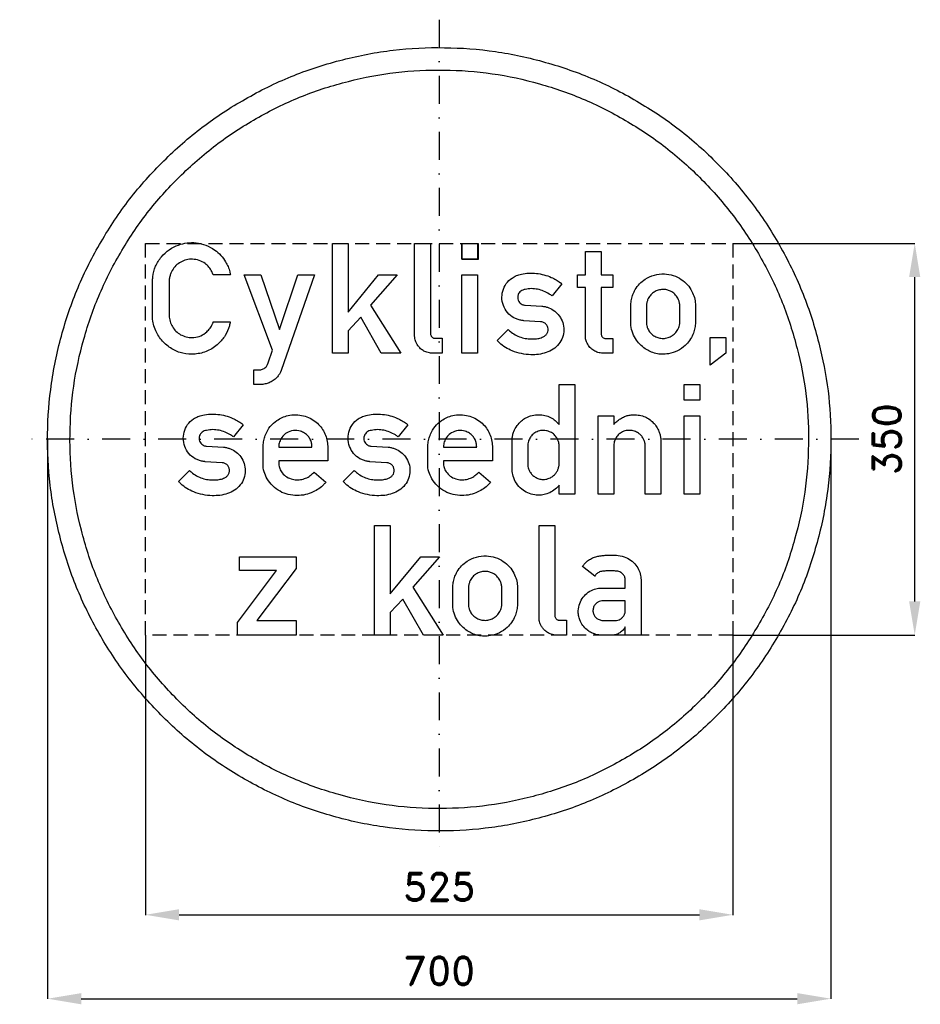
# Model space of a CAD drawing. Header units: millimetres. Extents: x -375 to 430, y -505 to 375.
import ezdxf

# ---------------------------------------------------------------- set-up
doc = ezdxf.new("R2010")
doc.units = ezdxf.units.MM
doc.header["$LTSCALE"] = 5
doc.linetypes.add('ČERCHOVANÁX2', pattern=[2, 1, -0.5, 0, -0.5])
doc.linetypes.add('ČÁRKOVANÁX2', pattern=[1.5, 1, -0.5])
doc.layers.add('Kóty', color=2, linetype='Continuous')
doc.layers.add('Značka', color=7, linetype='Continuous')
doc.styles.get("Standard").update_dxf_attribs({"font": 'romand.shx', "height": 25})
doc.dimstyles.get("Standard").update_dxf_attribs({"dimtxt": 25, "dimasz": 30, "dimexe": 0.18, "dimexo": 0.0625, "dimgap": 12.5, "dimtad": 1, "dimdec": 0, "dimzin": 0, "dimdsep": 46, "dimtxsty": 'Standard', "dimcen": 0.09, "dimadec": 0, "dimazin": 0, "dimtfac": 1, "dimtdec": 0, "dimtofl": 0, "dimtmove": 0, "dimatfit": 3, "dimfxl": 1, "dimtolj": 1, "dimtzin": 0, "dimarcsym": 0})

# ---------------------------------------------------------------- blocks, each defined once
blk = doc.blocks.new('*D2')
at = {"layer": 'Defpoints', "color": 0, "transparency": 16777216}
for p in [(-350.05, 0), (350, -4.58), (350, -500.03)]:
    blk.add_point(p, dxfattribs=at)
at = {"layer": 'Kóty', "color": 0, "lineweight": -2, "transparency": 16777216}
for p, q in [((-350.05, -0.06), (-350.05, -500.21)), ((350, -4.64), (350, -500.21)), ((-320.05, -500.03), (320, -500.03))]:
    blk.add_line(p, q, dxfattribs=at)
at = {"layer": 'Kóty', "color": 0, "transparency": 16777216}
for points in [[(-320.05, -495.03), (-320.05, -505.03), (-350.05, -500.03)], [(320, -495.03), (320, -505.03), (350, -500.03)]]:
    blk.add_solid(points, dxfattribs=at)
at = {"layer": 'Kóty', "color": 0, "transparency": 16777216, "insert": (-0.03, -475.03), "char_height": 25, "attachment_point": 5}
blk.add_mtext('\\A1;700', dxfattribs=at)
blk = doc.blocks.new('*D3')
at = {"layer": 'Defpoints', "color": 0, "transparency": 16777216}
for p in [(-262.5, -175), (262.5, -175), (262.5, -425.03)]:
    blk.add_point(p, dxfattribs=at)
at = {"layer": 'Kóty', "color": 0, "lineweight": -2, "transparency": 16777216}
for p, q in [((-262.5, -175.06), (-262.5, -425.21)), ((262.5, -175.06), (262.5, -425.21)), ((-232.5, -425.03), (232.5, -425.03))]:
    blk.add_line(p, q, dxfattribs=at)
at = {"layer": 'Kóty', "color": 0, "transparency": 16777216}
for points in [[(-232.5, -420.03), (-232.5, -430.03), (-262.5, -425.03)], [(232.5, -420.03), (232.5, -430.03), (262.5, -425.03)]]:
    blk.add_solid(points, dxfattribs=at)
at = {"layer": 'Kóty', "color": 0, "transparency": 16777216, "insert": (0, -400.03), "char_height": 25, "attachment_point": 5}
blk.add_mtext('\\A1;525', dxfattribs=at)
blk = doc.blocks.new('*D4')
at = {"layer": 'Defpoints', "color": 0, "transparency": 16777216}
for p in [(262.5, 175.005), (425, 175.005), (262.5, -174.995)]:
    blk.add_point(p, dxfattribs=at)
at = {"layer": 'Kóty', "color": 0, "lineweight": -2, "transparency": 16777216}
for p, q in [((262.5625, 175.005), (425.18, 175.005)), ((425, -144.995), (425, 145.005)), ((262.5625, -174.995), (425.18, -174.995))]:
    blk.add_line(p, q, dxfattribs=at)
at = {"layer": 'Kóty', "color": 0, "transparency": 16777216}
for points in [[(420, 145.005), (430, 145.005), (425, 175.005)], [(420, -144.995), (430, -144.995), (425, -174.995)]]:
    blk.add_solid(points, dxfattribs=at)
at = {"layer": 'Kóty', "color": 0, "transparency": 16777216, "insert": (400, 0.005), "char_height": 25, "attachment_point": 5, "rotation": 90}
blk.add_mtext('\\A1;350', dxfattribs=at)

msp = doc.modelspace()

# ---------------------------------------------------------------- linework, layer by layer
at = {"layer": 'Značka', "color": 6, "linetype": 'ČERCHOVANÁX2', "lineweight": 25, "ltscale": 5}
for p, q in [((0, 375), (0, -375)), ((375, 0), (-375, 0))]:
    msp.add_line(p, q, dxfattribs=at)
at = {"layer": 'Značka', "color": 5}
for points in [[(350, 0), (350, -2.29), (350, -4.58, -0.032166), (346.5, -50.21, -0.035727), (336.9, -95, -0.036668), (321.8, -138.26, -0.034749), (300.8, -178.95, -0.034042), (275, -216.77, -0.034442), (244.2, -250.71, -0.034555), (209.5, -280.56, -0.034426), (171, -305.37, -0.034386), (129.7, -325.22, -0.034417), (86.2, -339.23, -0.034423), (41.2, -347.72, -0.034416), (-4.6, -349.97, -0.034417), (-50.2, -346.53, -0.034417), (-95, -336.86, -0.034422), (-138.2, -321.72, -0.034426), (-179, -300.79, -0.03442), (-216.8, -274.98, -0.034413), (-250.7, -244.23, -0.034403), (-280.6, -209.5, -0.034421), (-305.4, -171.02, -0.034408), (-325.2, -129.75, -0.034417), (-339.2, -86.15, -0.034422), (-347.7, -41.16, -0.034424), (-350, 4.58, -0.034419), (-346.5, 50.24, -0.034407), (-336.9, 95, -0.034408), (-321.7, 138.22, -0.034422), (-300.8, 178.95, -0.034412), (-275, 216.78, -0.034416), (-244.2, 250.71, -0.034411), (-209.5, 280.56, -0.03441), (-171, 305.37, -0.034413), (-129.8, 325.22, -0.034413), (-86.2, 339.23, -0.034418), (-41.2, 347.72, -0.034415), (4.6, 349.97, -0.034418), (50.2, 346.53, -0.034418), (95, 336.86, -0.034414), (138.2, 321.71, -0.034412), (179, 300.79, -0.034421), (216.8, 274.98, -0.034399), (250.7, 244.23, -0.034428), (280.6, 209.5, -0.034495), (305.4, 171.02, -0.034408), (325.2, 129.76, -0.034092), (339.2, 86.15, -0.032807), (347.5, 43.38, -0.034276), (350, 0)], [(330, 0), (330, -2.16), (330, -4.32, -0.032168), (326.7, -47.34, -0.035741), (317.6, -89.57, -0.03666), (303.4, -130.36, -0.034769), (283.6, -168.73, -0.034042), (259.3, -204.39, -0.034451), (230.3, -236.38, -0.034559), (197.5, -264.53, -0.034429), (161.2, -287.92, -0.034392), (122.3, -306.64, -0.034413), (81.2, -319.85, -0.034423), (38.8, -327.85, -0.034417), (-4.3, -329.97, -0.034415), (-47.4, -326.73, -0.034418), (-89.6, -317.61, -0.034421), (-130.3, -303.33, -0.034415), (-168.7, -283.6, -0.034423), (-204.4, -259.27, -0.034424), (-236.4, -230.27, -0.034421), (-264.5, -197.53, -0.034409), (-287.9, -161.25, -0.034412), (-306.6, -122.34, -0.034389), (-319.8, -81.23, -0.034393), (-327.9, -38.8, -0.034449), (-330, 4.32, -0.03444), (-326.7, 47.37, -0.03441), (-317.6, 89.58, -0.034427), (-303.3, 130.32, -0.034404), (-283.6, 168.73, -0.034412), (-259.3, 204.39, -0.034409), (-230.3, 236.38, -0.034409), (-197.5, 264.53, -0.034411), (-161.2, 287.92, -0.034421), (-122.3, 306.64, -0.034411), (-81.2, 319.85, -0.034423), (-38.8, 327.85, -0.034418), (4.3, 329.97, -0.034417), (47.4, 326.73, -0.034418), (89.6, 317.61, -0.034411), (130.3, 303.33, -0.03442), (168.7, 283.6, -0.034412), (204.4, 259.27, -0.034393), (236.4, 230.27, -0.034412), (264.5, 197.53, -0.03449), (287.9, 161.25, -0.034432), (306.6, 122.35, -0.034062), (319.8, 81.23, -0.032789), (327.7, 40.9, -0.034256), (330, 0)], [(-186.74, 104.96, -0.003816), (-187.12, 103.14, -0.011439), (-187.55, 101.34, -0.074263), (-191.34, 92.63, -0.07334), (-197.54, 85.3, -0.08747), (-207.12, 78.94, -0.087035), (-218.28, 76.2, -0.081784), (-229.04, 76.84, -0.08264), (-239, 80.88, -0.082251), (-247.42, 87.77, -0.076608), (-253.31, 96.98, -0.04905), (-255.43, 102.72, -0.064051), (-256.2, 108.71, -0.006455), (-256.2, 109.43), (-256.19, 110.16), (-256.19, 143.06), (-256.11, 144.05, -0.006078), (-256.02, 145.04, -0.076271), (-253.5, 154.57, -0.07692), (-248.21, 162.99, -0.073289), (-241.39, 169.4, -0.069833), (-233.07, 173.62, -0.059245), (-225.34, 175.52, -0.060628), (-217.4, 175.54, -0.068021), (-208.6, 173.44, -0.066413), (-200.65, 169.09, -0.054), (-195.2, 164.35, -0.055388), (-190.91, 158.56, -0.038274), (-188.74, 154.3, -0.040685), (-187.27, 149.77, -0.009638), (-186.95, 148.36, -0.003213), (-186.67, 146.95), (-202.01, 146.95, 0.005205), (-202.6, 148.42, 0.015619), (-203.26, 149.87, 0.06078), (-205.84, 153.81, 0.062685), (-209.33, 157.02, 0.078732), (-214.58, 159.83, 0.078054), (-220.44, 160.9, 0.073304), (-225.96, 160.41, 0.073372), (-231.11, 158.36, 0.069984), (-235.39, 155.18, 0.07029), (-238.62, 150.96, 0.038764), (-239.93, 148.32, 0.035398), (-240.83, 145.52, 0.02205), (-241.18, 143.92, 0.028822), (-241.36, 142.29, 0.006426), (-241.37, 141.86), (-241.39, 141.42), (-241.39, 110.42), (-241.33, 109.78, 0.005519), (-241.27, 109.14, 0.059571), (-240.14, 104.16, 0.068114), (-237.78, 99.61, 0.072023), (-234.36, 95.71, 0.068624), (-229.98, 92.89, 0.071735), (-224.76, 91.16, 0.073122), (-219.26, 90.99, 0.082628), (-213.15, 92.56, 0.081788), (-207.85, 96.01, 0.058785), (-204.83, 99.28, 0.059236), (-202.68, 103.12, 0.010199), (-202.3, 104.04, 0.003403), (-201.95, 104.96), (-186.74, 104.96)], [(2.52, 76.95), (-6.77, 76.95), (-7.22, 76.98, -0.0053), (-7.68, 77.02, -0.036059), (-9.91, 77.4, -0.038457), (-12.08, 78.11, -0.060837), (-15.23, 79.82, -0.060059), (-17.88, 82.23, -0.04868), (-19.64, 84.55, -0.047567), (-20.91, 87.16, -0.031035), (-21.5, 88.99, -0.030481), (-21.87, 90.87, -0.005556), (-21.93, 91.34), (-21.98, 91.8), (-21.98, 174.96), (-7.92, 174.96), (-7.92, 94.65), (-7.89, 94.35, 0.009036), (-7.85, 94.05, 0.050009), (-7.58, 92.98, 0.066209), (-7.07, 92, 0.072572), (-6.34, 91.17, 0.075776), (-5.41, 90.59, 0.038484), (-4.88, 90.39, 0.032459), (-4.33, 90.27), (-4.08, 90.24), (-3.84, 90.21), (2.52, 90.21), (2.52, 76.95)], [(155.13, 76.96), (146.3, 76.96), (145.61, 77, -0.007839), (144.93, 77.05, -0.063539), (140.9, 77.96, -0.071655), (137.25, 79.9, -0.079315), (133.95, 83, -0.071786), (131.7, 86.95, -0.036584), (131.03, 88.88, -0.046837), (130.69, 90.86, -0.009247), (130.66, 91.34), (130.64, 91.82), (130.64, 135.58), (123.58, 135.58), (123.58, 147.01), (130.64, 147.01), (130.64, 167.96), (144.6, 167.96), (144.6, 147.01), (155.24, 147.01), (155.25, 135.58), (144.6, 135.58), (144.6, 94.68), (144.63, 94.42), (144.66, 94.15, 0.048122), (144.93, 92.97, 0.071772), (145.48, 91.88, 0.102013), (146.63, 90.72, 0.119771), (148.12, 90.15, 0.019541), (148.41, 90.11), (148.7, 90.09), (155.13, 90.09), (155.13, 76.96)], [(-165.57, 61.93), (-160.82, 61.93), (-160.53, 61.95), (-160.24, 61.97, 0.046879), (-158.76, 62.26, 0.045998), (-157.35, 62.81, 0.056995), (-155.79, 63.78, 0.062841), (-154.5, 65.08, 0.045588), (-153.7, 66.29, 0.029978), (-153.08, 67.62, 0.004114), (-152.95, 67.94), (-152.83, 68.27), (-148.95, 79.54), (-174.41, 147), (-159.45, 147), (-142.82, 98.11), (-126.31, 147), (-111.43, 147), (-141.32, 61.57), (-141.43, 61.28), (-141.55, 60.98, -0.033803), (-142.58, 58.8, -0.03423), (-143.91, 56.77, -0.059325), (-146.77, 53.66, -0.061145), (-150.29, 51.33, -0.051575), (-153.86, 49.87, -0.039215), (-157.63, 49.08), (-158.12, 49.01), (-158.62, 48.95), (-165.57, 48.95), (-165.57, 61.93)], [(61.6, 98.18, 0.004039), (62.95, 96.96, 0.012075), (64.35, 95.77, 0.05004), (69.06, 92.71, 0.056139), (74.3, 90.71, 0.04996), (79.51, 89.78, 0.033646), (84.85, 89.74, 0.038688), (89.04, 90.19, 0.077324), (92.98, 91.59, 0.063263), (95.01, 92.95, 0.091116), (96.51, 94.83, 0.106303), (97.27, 97.35, 0.097795), (96.98, 100.03, 0.097113), (95.8, 102.41, 0.108372), (93.84, 104.09, 0.056551), (92.51, 104.67, 0.036391), (91.1, 104.99), (90.87, 105.03), (90.64, 105.06), (75.51, 105.97), (75.1, 106.03), (74.68, 106.08, -0.027549), (71.41, 106.72, -0.042511), (68.25, 107.81, -0.098512), (62.25, 111.88, -0.092431), (58.1, 117.95, -0.094777), (56.09, 125.07, -0.093602), (56.83, 132.44, -0.090672), (59.88, 139.09, -0.098273), (65.06, 144.11, -0.058647), (69.06, 146.22, -0.039429), (73.42, 147.52, -0.044243), (80.11, 148.44, -0.041477), (86.85, 148.21, -0.040577), (93.64, 146.98, -0.039789), (100.15, 144.67, -0.029686), (104.38, 142.57, -0.035327), (108.29, 139.94, -0.004922), (108.93, 139.45), (109.56, 138.94), (100.88, 128.06, 0.003049), (99.61, 128.95, 0.009127), (98.32, 129.82, 0.045158), (93.32, 132.41, 0.050324), (87.93, 134.01, 0.054355), (82.42, 134.6, 0.055802), (76.85, 133.96, 0.038002), (74.74, 133.39, 0.075492), (72.87, 132.38, 0.078593), (71.51, 130.99, 0.070049), (70.59, 129.24, 0.088564), (70.11, 126.74, 0.099162), (70.56, 124.27, 0.088275), (71.65, 122.36, 0.083976), (73.32, 120.93, 0.058988), (74.71, 120.24, 0.056691), (76.22, 119.9), (76.45, 119.87), (76.69, 119.84), (91.85, 118.93), (92.14, 118.9), (92.42, 118.87, -0.037191), (95.27, 118.37, -0.036335), (98.04, 117.45, -0.071969), (103.18, 114.52, -0.074474), (107.29, 110.23, -0.084662), (110.37, 104.35, -0.086126), (111.33, 97.76, -0.08751), (110.19, 91.05, -0.087836), (106.86, 85.15, -0.083402), (101.79, 80.5, -0.064803), (95.55, 77.5, -0.053949), (88.78, 75.88, -0.041668), (81.83, 75.58, -0.045225), (73.39, 76.52, -0.048841), (65.26, 79.03, -0.044383), (59.17, 82.07, -0.054455), (53.83, 86.21, -0.009846), (52.77, 87.24, -0.003281), (51.75, 88.29), (61.6, 98.18)], [(171.17, 119.81), (171.19, 120.06), (171.21, 120.3, -0.009089), (171.45, 122.66, -0.020093), (171.82, 124.99, -0.048103), (173.13, 129.5, -0.043503), (175.26, 133.73, -0.05767), (179.13, 138.88, -0.06015), (184.11, 143, -0.082226), (192.27, 146.76, -0.081682), (201.23, 147.72, -0.073888), (209.15, 146.38, -0.073157), (216.34, 142.82, -0.065874), (221.8, 138.12, -0.066342), (225.85, 132.17, -0.054203), (228.04, 126.68, -0.053674), (229, 120.9), (229.04, 120.32), (229.08, 119.75), (229.08, 104.19), (229.02, 103.64), (228.96, 103.09, -0.029467), (228.17, 98.28, -0.044489), (226.69, 93.64, -0.061001), (223.82, 88.36, -0.055879), (219.79, 83.85, -0.073946), (212.88, 79.05, -0.075291), (204.89, 76.49, -0.05346), (199.2, 75.99, -0.055214), (193.56, 76.72, -0.049321), (188.64, 78.36, -0.04569), (184.12, 80.9, -0.054782), (179.26, 84.95, -0.056329), (175.39, 89.98, -0.064931), (172.36, 96.47, -0.072649), (171.2, 103.46), (171.19, 103.91), (171.17, 104.37), (171.17, 119.81)], [(185.2, 119.39), (185.2, 104.73), (185.21, 104.34), (185.22, 103.96, 0.04895), (185.6, 101.32, 0.048736), (186.5, 98.78, 0.07394), (188.68, 95.27, 0.075989), (191.79, 92.56, 0.072364), (195.31, 90.83, 0.069474), (199.16, 90.16, 0.074515), (203.45, 90.53, 0.073735), (207.44, 92.14, 0.072975), (210.82, 94.68, 0.076363), (213.3, 98.09, 0.051036), (214.39, 100.64, 0.04894), (214.95, 103.35, 0.00531), (214.99, 103.75), (215.03, 104.14), (215.03, 119.72), (214.99, 120.12), (214.95, 120.53, 0.04566), (214.35, 123.36, 0.050975), (213.22, 126.03, 0.081493), (210.5, 129.71, 0.083328), (206.74, 132.33, 0.067581), (203.32, 133.56, 0.064269), (199.71, 133.86, 0.068125), (195.82, 133.24, 0.068991), (192.23, 131.59, 0.070495), (189.14, 129.08, 0.073287), (186.88, 125.81, 0.052039), (185.81, 123.11, 0.044965), (185.28, 120.26, 0.004794), (185.24, 119.83), (185.2, 119.39)], [(107.15, -49.04), (107.15, -41.18, -0.005053), (105.95, -42.5, -0.015134), (104.69, -43.76, -0.062262), (100.13, -47.09, -0.065139), (94.87, -49.18, -0.056567), (90.13, -49.98, -0.053309), (85.33, -49.73, -0.06919), (79.16, -47.97, -0.072239), (73.71, -44.57, -0.079568), (68.92, -39.31, -0.080057), (66.01, -32.85, -0.032665), (65.4, -30.22, -0.033841), (65.13, -27.54, -0.004996), (65.12, -27.02), (65.11, -26.5), (65.11, -0.94), (65.14, -0.27, -0.00641), (65.18, 0.4, -0.042008), (65.7, 3.78, -0.03902), (66.77, 7.05, -0.063162), (69.54, 12.15, -0.065746), (73.51, 16.37, -0.054115), (77.35, 19.05, -0.052293), (81.66, 20.86, -0.063382), (87.36, 21.92, -0.063666), (93.17, 21.52, -0.059503), (98.24, 20.02, -0.064399), (102.75, 17.35, -0.022319), (104.34, 16.05, -0.013226), (105.84, 14.64), (106.48, 13.99), (107.12, 13.34), (107.12, 48.96), (121.19, 48.96), (121.19, -49.04), (107.15, -49.04)], [(-223.16, -27.82, 0.004039), (-221.8, -29.04, 0.012075), (-220.4, -30.23, 0.05004), (-215.69, -33.29, 0.056139), (-210.46, -35.29, 0.04996), (-205.25, -36.22, 0.033646), (-199.9, -36.26, 0.038688), (-195.72, -35.81, 0.077324), (-191.78, -34.41, 0.063263), (-189.75, -33.05, 0.091116), (-188.25, -31.17, 0.106303), (-187.49, -28.65, 0.097795), (-187.78, -25.97, 0.097113), (-188.95, -23.59, 0.108372), (-190.92, -21.91, 0.056551), (-192.25, -21.33, 0.036391), (-193.66, -21.01), (-193.89, -20.97), (-194.12, -20.94), (-209.25, -20.03), (-209.66, -19.97), (-210.07, -19.92, -0.027549), (-213.35, -19.28, -0.042511), (-216.5, -18.19, -0.098512), (-222.51, -14.12, -0.092431), (-226.66, -8.05, -0.094777), (-228.67, -0.93, -0.093602), (-227.93, 6.44, -0.090672), (-224.88, 13.09, -0.098273), (-219.7, 18.11, -0.058647), (-215.7, 20.22, -0.039429), (-211.34, 21.52, -0.044243), (-204.64, 22.44, -0.041477), (-197.9, 22.21, -0.040577), (-191.11, 20.98, -0.039789), (-184.6, 18.67, -0.029686), (-180.37, 16.57, -0.035327), (-176.47, 13.94, -0.004922), (-175.83, 13.45), (-175.2, 12.94), (-183.88, 2.06, 0.003049), (-185.15, 2.95, 0.009127), (-186.44, 3.82, 0.045158), (-191.43, 6.41, 0.050324), (-196.82, 8.01, 0.054355), (-202.34, 8.6, 0.055802), (-207.91, 7.96, 0.038002), (-210.01, 7.39, 0.075492), (-211.89, 6.38, 0.078593), (-213.25, 4.99, 0.070049), (-214.17, 3.24, 0.088564), (-214.65, 0.74, 0.099162), (-214.2, -1.73, 0.088275), (-213.11, -3.64, 0.083976), (-211.44, -5.07, 0.058988), (-210.04, -5.76, 0.056691), (-208.54, -6.1), (-208.31, -6.13), (-208.07, -6.16), (-192.9, -7.07), (-192.62, -7.1), (-192.34, -7.13, -0.037191), (-189.48, -7.63, -0.036335), (-186.72, -8.55, -0.071969), (-181.57, -11.48, -0.074474), (-177.47, -15.77, -0.084662), (-174.38, -21.65, -0.086126), (-173.42, -28.24, -0.08751), (-174.56, -34.95, -0.087836), (-177.9, -40.85, -0.083402), (-182.97, -45.5, -0.064803), (-189.21, -48.5, -0.053949), (-195.98, -50.12, -0.041668), (-202.93, -50.42, -0.045225), (-211.37, -49.48, -0.048841), (-219.49, -46.97, -0.044383), (-225.59, -43.93, -0.054455), (-230.93, -39.79, -0.009846), (-231.98, -38.76, -0.003281), (-233.01, -37.71), (-223.16, -27.82)], [(-101.33, -38.49, -0.002695), (-102.25, -39.49, -0.008081), (-103.18, -40.47, -0.045823), (-107.65, -44.23, -0.046326), (-112.76, -47.12, -0.057683), (-119.65, -49.5, -0.056156), (-126.93, -50.27, -0.062983), (-134.9, -49.42, -0.071136), (-142.32, -46.52, -0.073604), (-148.77, -41.76, -0.068187), (-153.69, -35.32, -0.062724), (-156.55, -28.97, -0.079565), (-157.51, -22.2, -0.005009), (-157.51, -21.69), (-157.5, -21.18), (-157.5, -6.06), (-157.43, -5.43), (-157.37, -4.79, -0.031631), (-156.54, -0.03, -0.042634), (-155.01, 4.56, -0.074802), (-150.99, 11.37, -0.075595), (-145.15, 16.71, -0.053414), (-140.38, 19.43, -0.049384), (-135.15, 21.12, -0.060563), (-128.2, 21.9, -0.063991), (-121.27, 20.95, -0.058851), (-115.34, 18.74, -0.056374), (-110.06, 15.23, -0.052444), (-105.95, 11.16, -0.056929), (-102.83, 6.31, -0.054705), (-100.74, 0.83, -0.044547), (-99.76, -4.95), (-99.71, -5.48), (-99.67, -6), (-99.67, -19.2), (-143.44, -19.2, 0.003687), (-143.47, -20.17, 0.011002), (-143.46, -21.14, 0.065025), (-142.81, -25.27, 0.077929), (-141.03, -29.05, 0.098997), (-137.34, -32.94, 0.081464), (-132.47, -35.32, 0.070359), (-127.66, -36.24, 0.067887), (-122.81, -35.82, 0.063561), (-118.34, -34.33, 0.066285), (-114.43, -31.76, 0.019644), (-113.13, -30.59, 0.006553), (-111.9, -29.36), (-101.33, -38.49)], [(-75.93, -27.82, 0.004039), (-74.58, -29.04, 0.012075), (-73.18, -30.23, 0.05004), (-68.47, -33.29, 0.056139), (-63.24, -35.29, 0.04996), (-58.02, -36.22, 0.033646), (-52.68, -36.26, 0.038688), (-48.49, -35.81, 0.077324), (-44.55, -34.41, 0.063263), (-42.52, -33.05, 0.091116), (-41.02, -31.17, 0.106303), (-40.26, -28.65, 0.097795), (-40.55, -25.97, 0.097113), (-41.73, -23.59, 0.108372), (-43.7, -21.91, 0.056551), (-45.02, -21.33, 0.036391), (-46.43, -21.01), (-46.66, -20.97), (-46.89, -20.94), (-62.02, -20.03), (-62.43, -19.97), (-62.85, -19.92, -0.027549), (-66.12, -19.28, -0.042511), (-69.28, -18.19, -0.098512), (-75.28, -14.12, -0.092431), (-79.44, -8.05, -0.094777), (-81.44, -0.93, -0.093602), (-80.7, 6.44, -0.090672), (-77.65, 13.09, -0.098273), (-72.47, 18.11, -0.058647), (-68.47, 20.22, -0.039429), (-64.11, 21.52, -0.044243), (-57.42, 22.44, -0.041477), (-50.68, 22.21, -0.040577), (-43.89, 20.98, -0.039789), (-37.38, 18.67, -0.029686), (-33.15, 16.57, -0.035327), (-29.24, 13.94, -0.004922), (-28.61, 13.45), (-27.98, 12.94), (-36.65, 2.06, 0.003049), (-37.92, 2.95, 0.009127), (-39.22, 3.82, 0.045158), (-44.21, 6.41, 0.050324), (-49.6, 8.01, 0.054355), (-55.11, 8.6, 0.055802), (-60.68, 7.96, 0.038002), (-62.79, 7.39, 0.075492), (-64.66, 6.38, 0.078593), (-66.02, 4.99, 0.070049), (-66.94, 3.24, 0.088564), (-67.42, 0.74, 0.099162), (-66.97, -1.73, 0.088275), (-65.88, -3.64, 0.083976), (-64.22, -5.07, 0.058988), (-62.82, -5.76, 0.056691), (-61.32, -6.1), (-61.08, -6.13), (-60.85, -6.16), (-45.68, -7.07), (-45.4, -7.1), (-45.12, -7.13, -0.037191), (-42.26, -7.63, -0.036335), (-39.49, -8.55, -0.071969), (-34.35, -11.48, -0.074474), (-30.24, -15.77, -0.084662), (-27.16, -21.65, -0.086126), (-26.2, -28.24, -0.08751), (-27.34, -34.95, -0.087836), (-30.67, -40.85, -0.083402), (-35.74, -45.5, -0.064803), (-41.98, -48.5, -0.053949), (-48.76, -50.12, -0.041668), (-55.7, -50.42, -0.045225), (-64.14, -49.48, -0.048841), (-72.27, -46.97, -0.044383), (-78.36, -43.93, -0.054455), (-83.7, -39.79, -0.009846), (-84.76, -38.76, -0.003281), (-85.79, -37.71), (-75.93, -27.82)], [(45.89, -38.49, -0.002695), (44.98, -39.49, -0.008081), (44.04, -40.47, -0.045823), (39.57, -44.23, -0.046326), (34.47, -47.12, -0.057683), (27.58, -49.5, -0.056156), (20.3, -50.27, -0.062983), (12.33, -49.42, -0.071136), (4.91, -46.52, -0.073604), (-1.54, -41.76, -0.068187), (-6.47, -35.32, -0.062724), (-9.32, -28.97, -0.079565), (-10.28, -22.2, -0.005009), (-10.28, -21.69), (-10.27, -21.18), (-10.27, -6.06), (-10.21, -5.43), (-10.14, -4.79, -0.031631), (-9.31, -0.03, -0.042634), (-7.78, 4.56, -0.074802), (-3.76, 11.37, -0.075595), (2.08, 16.71, -0.053414), (6.85, 19.43, -0.049384), (12.07, 21.12, -0.060563), (19.03, 21.9, -0.063991), (25.95, 20.95, -0.058851), (31.88, 18.74, -0.056374), (37.16, 15.23, -0.052444), (41.27, 11.16, -0.056929), (44.39, 6.31, -0.054705), (46.49, 0.83, -0.044547), (47.46, -4.95), (47.51, -5.48), (47.56, -6), (47.56, -19.2), (3.78, -19.2, 0.003687), (3.76, -20.17, 0.011002), (3.76, -21.14, 0.065025), (4.41, -25.27, 0.077929), (6.19, -29.05, 0.098997), (9.88, -32.94, 0.081464), (14.76, -35.32, 0.070359), (19.56, -36.24, 0.067887), (24.41, -35.82, 0.063561), (28.88, -34.33, 0.066285), (32.79, -31.76, 0.019644), (34.09, -30.59, 0.006553), (35.33, -29.36), (45.89, -38.49)], [(142.01, -49.04), (142.01, 21), (155.98, 21), (155.98, 13.3, -0.00418), (157.28, 14.62, -0.012495), (158.63, 15.89, -0.040691), (161.93, 18.4, -0.050799), (165.6, 20.26, -0.044302), (168.96, 21.29, -0.036433), (172.45, 21.77, -0.051724), (177.71, 21.66, -0.059755), (182.8, 20.39, -0.060327), (187.39, 18.11, -0.057509), (191.33, 14.82, -0.051898), (194.29, 11.16, -0.051165), (196.43, 6.98, -0.036506), (197.44, 3.93, -0.040104), (197.98, 0.77, -0.006778), (198.03, 0.08), (198.08, -0.6), (198.08, -49.04), (184.02, -49.04), (184.02, -5.85), (184.03, -5.31, 0.011855), (184.03, -4.77, 0.073045), (183.5, -1.94, 0.052711), (182.26, 0.7, 0.052274), (180.45, 3.29, 0.060048), (178.13, 5.38, 0.079396), (174.49, 7.27, 0.076883), (170.39, 7.96, 0.082172), (166, 7.45, 0.086092), (162.04, 5.54, 0.070239), (159.37, 3.15, 0.063113), (157.41, 0.12, 0.045342), (156.5, -2.12, 0.0557), (156.06, -4.48, 0.008411), (156.03, -4.92), (156.01, -5.36), (156.01, -49.04), (142.01, -49.04)], [(-113.74, -6.99, 0.008287), (-113.85, -5.31, 0.024979), (-114.08, -3.64, 0.067223), (-115.24, -0.25, 0.065187), (-117.26, 2.76, 0.074787), (-120.31, 5.48, 0.075283), (-124.05, 7.2, 0.108611), (-130.35, 7.76, 0.11325), (-136.31, 5.63, 0.086985), (-139.9, 2.63, 0.078971), (-142.32, -1.37, 0.038505), (-143.03, -3.37, 0.045047), (-143.39, -5.44, 0.013365), (-143.44, -6.22, 0.00444), (-143.46, -6.99), (-113.74, -6.99)], [(33.49, -6.99, 0.008287), (33.37, -5.31, 0.024979), (33.14, -3.64, 0.067223), (31.98, -0.25, 0.065187), (29.97, 2.76, 0.074787), (26.91, 5.48, 0.075283), (23.18, 7.2, 0.108611), (16.87, 7.76, 0.11325), (10.92, 5.63, 0.086985), (7.32, 2.63, 0.078971), (4.91, -1.37, 0.038505), (4.2, -3.37, 0.045047), (3.83, -5.44, 0.013365), (3.78, -6.22, 0.00444), (3.76, -6.99), (33.49, -6.99)], [(79.1, -6.15), (79.1, -22.45), (79.1, -22.81, 0.00715), (79.11, -23.16, 0.056024), (79.47, -25.44, 0.046474), (80.28, -27.61, 0.061631), (82.05, -30.5, 0.061356), (84.46, -32.87, 0.064137), (87.41, -34.71, 0.068303), (90.74, -35.71, 0.085494), (95.15, -35.75, 0.081423), (99.36, -34.35, 0.064658), (102.26, -32.47, 0.067492), (104.54, -29.92, 0.049404), (105.86, -27.6, 0.038626), (106.75, -25.07, 0.022265), (107.01, -24.03, 0.040418), (107.13, -22.97, 0.011126), (107.14, -22.65), (107.13, -22.33), (107.13, -5.03, 0.003624), (107.06, -4.33, 0.010872), (106.97, -3.62, 0.059953), (106.15, -0.71, 0.059131), (104.65, 1.95, 0.073982), (102, 4.81, 0.073394), (98.65, 6.78, 0.057002), (95.8, 7.67, 0.055346), (92.83, 7.9, 0.079431), (88.49, 7.15, 0.084183), (84.6, 5.05, 0.072462), (81.97, 2.49, 0.073105), (80.19, -0.69, 0.042429), (79.52, -2.85, 0.033479), (79.18, -5.08, 0.00521), (79.14, -5.61), (79.1, -6.15)], [(113.68, -175.05), (104.39, -175.05), (103.94, -175.02, -0.0053), (103.48, -174.98, -0.036059), (101.24, -174.6, -0.038457), (99.08, -173.89, -0.060837), (95.93, -172.18, -0.060059), (93.27, -169.77, -0.04868), (91.52, -167.45, -0.047567), (90.25, -164.84, -0.031035), (89.66, -163.01, -0.030481), (89.29, -161.13, -0.005556), (89.23, -160.66), (89.18, -160.2), (89.18, -77.04), (103.24, -77.04), (103.24, -157.35), (103.27, -157.65, 0.009036), (103.31, -157.95, 0.050009), (103.58, -159.02, 0.066209), (104.08, -160, 0.072572), (104.81, -160.83, 0.075776), (105.75, -161.41, 0.038484), (106.28, -161.61, 0.032459), (106.83, -161.73), (107.08, -161.76), (107.32, -161.79), (113.68, -161.79), (113.68, -175.05)], [(12.08, -132.19), (12.1, -131.94), (12.12, -131.7, -0.009089), (12.35, -129.34, -0.020093), (12.72, -127.01, -0.048103), (14.03, -122.5, -0.043503), (16.16, -118.27, -0.05767), (20.04, -113.12, -0.06015), (25.01, -109, -0.082226), (33.17, -105.24, -0.081682), (42.13, -104.28, -0.073888), (50.06, -105.62, -0.073157), (57.24, -109.18, -0.065874), (62.7, -113.88, -0.066342), (66.75, -119.83, -0.054203), (68.94, -125.32, -0.053674), (69.91, -131.1), (69.95, -131.68), (69.98, -132.25), (69.98, -147.81), (69.92, -148.36), (69.87, -148.91, -0.029467), (69.08, -153.72, -0.044489), (67.59, -158.36, -0.061001), (64.73, -163.64, -0.055879), (60.69, -168.15, -0.073946), (53.78, -172.95, -0.075291), (45.79, -175.51, -0.05346), (40.1, -176.01, -0.055214), (34.46, -175.28, -0.049321), (29.55, -173.64, -0.04569), (25.02, -171.1, -0.054782), (20.16, -167.05, -0.056329), (16.29, -162.02, -0.064931), (13.27, -155.53, -0.072649), (12.11, -148.54), (12.09, -148.09), (12.08, -147.63), (12.08, -132.19)], [(166.29, -175.05), (166.29, -167.75, -0.005746), (165.66, -168.74, -0.017357), (164.98, -169.69, -0.039284), (163.59, -171.22, -0.035816), (161.98, -172.53, -0.060163), (159.03, -174.18, -0.07799), (155.8, -174.96, -0.014416), (155.09, -175.02, -0.004803), (154.37, -175.05), (144.89, -175.05), (144.44, -175.05, -0.005118), (144, -175.04, -0.039433), (141.33, -174.75, -0.036776), (138.73, -174.05, -0.049524), (135.24, -172.52, -0.046922), (132.1, -170.34, -0.065503), (128.3, -166.36, -0.069534), (125.7, -161.53, -0.055289), (124.55, -157.48, -0.053381), (124.31, -153.27, -0.079731), (125.54, -146.84, -0.083377), (128.75, -141.13, -0.079656), (133.27, -136.77, -0.074381), (138.87, -133.98, -0.032363), (141.19, -133.32, -0.039891), (143.56, -132.99, -0.010446), (144.32, -132.96, -0.003472), (145.09, -132.95), (166.32, -132.95), (166.32, -125.34), (166.27, -124.85, 0.013774), (166.19, -124.37, 0.097541), (165.08, -121.64, 0.100813), (163.03, -119.53, 0.115403), (159.5, -118.04, 0.04148), (155.57, -117.68, 0.010056), (152.18, -117.63, 0.009952), (148.8, -117.72, 0.038424), (145.11, -118.09, 0.106448), (141.78, -119.44, 0.056394), (140.58, -120.41, 0.053444), (139.61, -121.62, 0.012393), (139.36, -122.02, 0.004149), (139.13, -122.43), (128.06, -113.77, -0.00431), (128.8, -112.75, -0.012929), (129.56, -111.75, -0.055258), (132.59, -108.79, -0.053328), (136.19, -106.54, -0.045309), (139.85, -105.06, -0.035866), (143.69, -104.19, -0.024236), (147.43, -103.75, -0.011699), (151.21, -103.59, -0.028038), (158.32, -103.72, -0.066273), (165.21, -105.17, -0.075916), (171.05, -108.08, -0.077632), (175.8, -112.66, -0.069938), (178.74, -117.58, -0.07329), (180.17, -123.07, -0.010266), (180.28, -124.06, -0.003428), (180.36, -125.06), (180.36, -175.05), (166.29, -175.05)], [(26.1, -132.61), (26.1, -147.27), (26.11, -147.66), (26.12, -148.04, 0.04895), (26.51, -150.68, 0.048736), (27.4, -153.22, 0.07394), (29.58, -156.73, 0.075989), (32.7, -159.44, 0.072364), (36.21, -161.17, 0.069474), (40.07, -161.84, 0.074515), (44.35, -161.47, 0.073735), (48.35, -159.86, 0.072975), (51.73, -157.32, 0.076363), (54.21, -153.91, 0.051036), (55.29, -151.36, 0.04894), (55.85, -148.65, 0.00531), (55.89, -148.25), (55.93, -147.86), (55.93, -132.28), (55.89, -131.88), (55.85, -131.47, 0.04566), (55.26, -128.64, 0.050975), (54.12, -125.97, 0.081493), (51.4, -122.29, 0.083328), (47.64, -119.67, 0.067581), (44.22, -118.44, 0.064269), (40.61, -118.14, 0.068125), (36.72, -118.76, 0.068991), (33.14, -120.41, 0.070495), (30.04, -122.92, 0.073287), (27.79, -126.19, 0.052039), (26.72, -128.89, 0.044965), (26.18, -131.74, 0.004794), (26.14, -132.17), (26.1, -132.61)], [(166.26, -144.35), (146.43, -144.35), (145.9, -144.4, 0.008999), (145.38, -144.46, 0.059815), (143, -145.05, 0.073869), (140.85, -146.25, 0.097435), (138.71, -148.54, 0.097507), (137.58, -151.46, 0.092827), (137.49, -154.41, 0.08707), (138.44, -157.21, 0.077273), (139.95, -159.34, 0.084535), (142.04, -160.86, 0.055372), (143.71, -161.52, 0.04051), (145.48, -161.85, 0.006989), (145.96, -161.9), (146.45, -161.94), (157.75, -161.94), (158.12, -161.91, 0.007666), (158.48, -161.87, 0.065744), (160.78, -161.27, 0.074597), (162.83, -160.07, 0.076241), (164.55, -158.31, 0.061167), (165.73, -156.15, 0.030237), (166.06, -155.27, 0.049442), (166.23, -154.36, 0.015257), (166.25, -154.04), (166.26, -153.72), (166.26, -144.35)]]:
    msp.add_lwpolyline(points, format="xyb", dxfattribs=at)
at = {"layer": 'Značka', "color": 6, "linetype": 'ČÁRKOVANÁX2', "ltscale": 2.5}
msp.add_lwpolyline([(-262.5, -175), (-262.5, 175), (262.5, 175), (262.5, -175), (-262.5, -175)], dxfattribs=at)
at = {"layer": 'Značka', "color": 5}
for points in [[(-95.51, 76.95), (-95.51, 174.95), (-81.53, 174.95), (-81.53, 113.74), (-54.29, 146.85), (-37.65, 146.85), (-61.37, 119.82), (-34.24, 76.95), (-51.92, 76.95), (-70.15, 109.2), (-81.53, 97.02), (-81.53, 76.95), (-95.51, 76.95)], [(20.08, 160.93), (20.08, 174.95), (34.19, 174.95), (34.19, 160.93), (20.08, 160.93)], [(20.5, 160.7), (20.5, 175), (34.9, 175), (34.9, 160.7), (20.5, 160.7)], [(20.08, 76.95), (20.08, 146.86), (34.19, 146.86), (34.19, 76.95), (20.08, 76.95)], [(242.14, 66.33), (242.14, 91), (256.19, 91), (256.19, 76.95), (242.14, 66.33)], [(218.9, 34.93), (218.9, 48.95), (233.01, 48.95), (233.01, 34.93), (218.9, 34.93)], [(218.9, -49.05), (218.9, 20.86), (233.01, 20.86), (233.01, -49.05), (218.9, -49.05)], [(-57.77, -175.05), (-57.77, -77.05), (-43.79, -77.05), (-43.79, -138.26), (-16.55, -105.15), (0.09, -105.15), (-23.63, -132.18), (3.5, -175.05), (-14.18, -175.05), (-32.41, -142.8), (-43.79, -154.98), (-43.79, -175.05), (-57.77, -175.05)], [(-180.35, -175.05), (-180.35, -163.82), (-145.33, -117.44), (-178.62, -117.44), (-178.62, -105.01), (-127.77, -105.01), (-127.77, -115.66), (-162.91, -162.01), (-127.77, -162.01), (-127.77, -175.05), (-180.35, -175.05)]]:
    msp.add_lwpolyline(points, dxfattribs=at)

# ---------------------------------------------------------------- dimensions: what is measured, and where the dimension line sits
at = {"layer": 'Kóty'}
dim = msp.add_linear_dim(base=(425, 175), p1=(262.5, -175), p2=(262.5, 175), angle=90, dimstyle='Standard', dxfattribs=at)
dim.commit()
dim.dimension.update_dxf_attribs({"geometry": '*D4', "text_midpoint": (400, 0.01)})
for base, p1, p2, picture, middle in [((350, -500.03), (-350.05, 0), (350, -4.58), '*D2', (-0.03, -475.03)), ((262.5, -425.03), (-262.5, -175), (262.5, -175), '*D3', (0, -400.03))]:
    dim = msp.add_linear_dim(base=base, p1=p1, p2=p2, dimstyle='Standard', dxfattribs=at)
    dim.commit()
    dim.dimension.update_dxf_attribs({"geometry": picture, "text_midpoint": middle})

doc.saveas('drawing.dxf')
